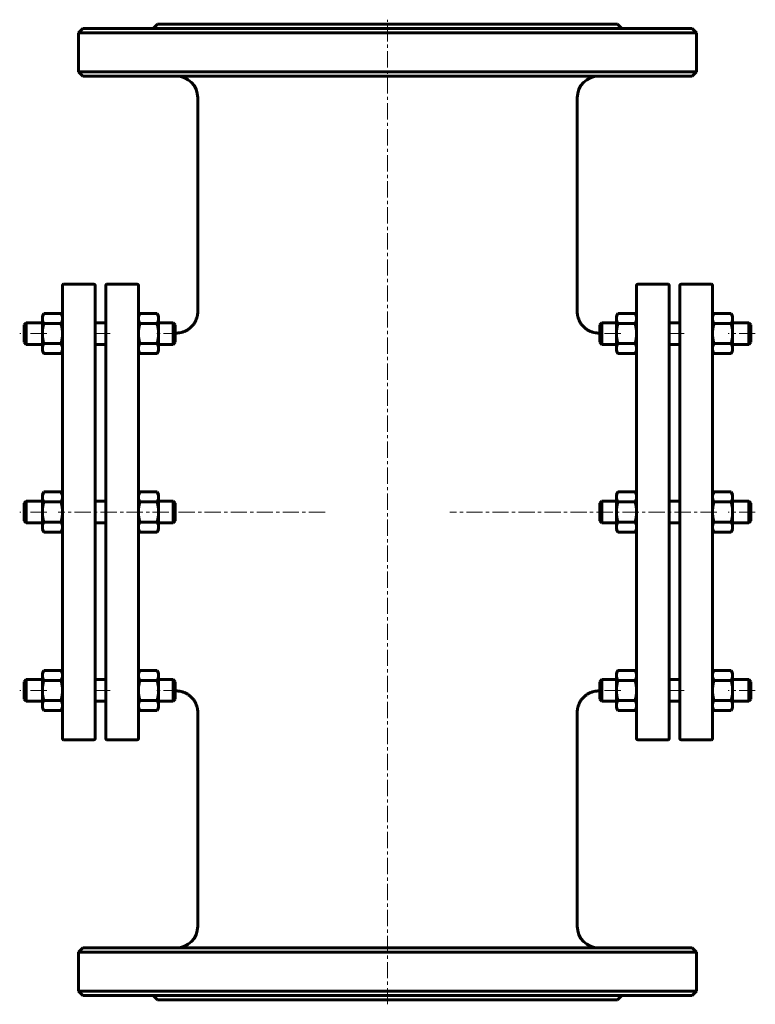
# Model space of a CAD drawing. Header units: millimetres. Extents: x 247 to 587, y -20 to 434.
import ezdxf

# ---------------------------------------------------------------- set-up
doc = ezdxf.new("R2010")
doc.units = ezdxf.units.MM
doc.linetypes.add('K5LT_AXLED', pattern=[12, 7.5, -1.5, 1.5, -1.5])
doc.linetypes.add('K5LT_BASIC', pattern=[0])
doc.layers.add('Системный слой (1)', color=7, linetype='Continuous', true_color=0x6c6c6c)

# ---------------------------------------------------------------- blocks, each defined once
blk = doc.blocks.new('U0')
at = {"layer": 'Системный слой (1)', "linetype": 'K5LT_BASIC', "lineweight": 60}
for p, q in [((257.96, 296.52), (257.89, 295.78)), ((258.2, 297.28), (257.96, 296.52)), ((258.6, 298.09), (258.2, 297.28)), ((258.6, 298.09), (258.6, 298.09))]:
    blk.add_line(p, q, dxfattribs=at)
blk = doc.blocks.new('U1')
at = {"layer": 'Системный слой (1)', "linetype": 'K5LT_BASIC', "lineweight": 60}
for p, q in [((266.88, 297.28), (266.47, 298.09)), ((266.47, 298.09), (266.47, 298.09)), ((267.11, 296.52), (266.88, 297.28)), ((267.19, 295.78), (267.11, 296.52))]:
    blk.add_line(p, q, dxfattribs=at)
blk = doc.blocks.new('U2')
at = {"layer": 'Системный слой (1)', "linetype": 'K5LT_BASIC', "lineweight": 60}
for p, q in [((257.96, 214.25), (257.89, 213.51)), ((258.2, 215), (257.96, 214.25)), ((258.6, 215.82), (258.2, 215)), ((258.6, 215.82), (258.6, 215.82))]:
    blk.add_line(p, q, dxfattribs=at)
blk = doc.blocks.new('U3')
at = {"layer": 'Системный слой (1)', "linetype": 'K5LT_BASIC', "lineweight": 60}
for p, q in [((266.88, 215), (266.47, 215.82)), ((266.47, 215.82), (266.47, 215.82)), ((267.11, 214.25), (266.88, 215)), ((267.19, 213.51), (267.11, 214.25))]:
    blk.add_line(p, q, dxfattribs=at)
blk = doc.blocks.new('U4')
at = {"layer": 'Системный слой (1)', "linetype": 'K5LT_BASIC', "lineweight": 60}
for p, q in [((302.26, 214.25), (302.19, 213.51)), ((302.5, 215), (302.26, 214.25)), ((302.9, 215.81), (302.5, 215)), ((302.9, 215.82), (302.9, 215.81))]:
    blk.add_line(p, q, dxfattribs=at)
blk = doc.blocks.new('U5')
at = {"layer": 'Системный слой (1)', "linetype": 'K5LT_BASIC', "lineweight": 60}
for p, q in [((310.78, 215.81), (310.77, 215.82)), ((311.18, 215), (310.78, 215.81)), ((311.41, 214.25), (311.18, 215)), ((311.49, 213.51), (311.41, 214.25))]:
    blk.add_line(p, q, dxfattribs=at)
blk = doc.blocks.new('U6')
at = {"layer": 'Системный слой (1)', "linetype": 'K5LT_BASIC', "lineweight": 60}
for p, q in [((302.26, 296.52), (302.19, 295.79)), ((302.5, 297.28), (302.26, 296.52)), ((302.9, 298.09), (302.5, 297.28)), ((302.9, 298.09), (302.9, 298.09))]:
    blk.add_line(p, q, dxfattribs=at)
blk = doc.blocks.new('U7')
at = {"layer": 'Системный слой (1)', "linetype": 'K5LT_BASIC', "lineweight": 60}
for p, q in [((310.78, 298.09), (310.77, 298.09)), ((311.18, 297.28), (310.78, 298.09)), ((311.41, 296.52), (311.18, 297.28)), ((311.49, 295.79), (311.41, 296.52))]:
    blk.add_line(p, q, dxfattribs=at)
blk = doc.blocks.new('U8')
at = {"layer": 'Системный слой (1)', "linetype": 'K5LT_BASIC', "lineweight": 60}
for p, q in [((567.01, 296.52), (566.94, 295.78)), ((567.25, 297.28), (567.01, 296.52)), ((567.65, 298.09), (567.25, 297.28)), ((567.65, 298.09), (567.65, 298.09))]:
    blk.add_line(p, q, dxfattribs=at)
blk = doc.blocks.new('U9')
at = {"layer": 'Системный слой (1)', "linetype": 'K5LT_BASIC', "lineweight": 60}
for p, q in [((575.93, 297.28), (575.52, 298.09)), ((575.52, 298.09), (575.52, 298.09)), ((576.16, 296.52), (575.93, 297.28)), ((576.24, 295.78), (576.16, 296.52))]:
    blk.add_line(p, q, dxfattribs=at)
blk = doc.blocks.new('U10')
at = {"layer": 'Системный слой (1)', "linetype": 'K5LT_BASIC', "lineweight": 60}
for p, q in [((567.01, 131.98), (566.94, 131.24)), ((567.25, 132.73), (567.01, 131.98)), ((567.65, 133.54), (567.25, 132.73)), ((567.65, 133.55), (567.65, 133.54))]:
    blk.add_line(p, q, dxfattribs=at)
blk = doc.blocks.new('U11')
at = {"layer": 'Системный слой (1)', "linetype": 'K5LT_BASIC', "lineweight": 60}
for p, q in [((575.52, 133.54), (575.52, 133.55)), ((575.93, 132.73), (575.52, 133.54)), ((576.16, 131.98), (575.93, 132.73)), ((576.24, 131.24), (576.16, 131.98))]:
    blk.add_line(p, q, dxfattribs=at)
blk = doc.blocks.new('U12')
at = {"layer": 'Системный слой (1)', "linetype": 'K5LT_BASIC', "lineweight": 60}
for p, q in [((257.96, 131.98), (257.89, 131.24)), ((258.2, 132.73), (257.96, 131.98)), ((258.6, 133.54), (258.2, 132.73)), ((258.6, 133.55), (258.6, 133.54))]:
    blk.add_line(p, q, dxfattribs=at)
blk = doc.blocks.new('U13')
at = {"layer": 'Системный слой (1)', "linetype": 'K5LT_BASIC', "lineweight": 60}
for p, q in [((266.47, 133.54), (266.47, 133.55)), ((266.88, 132.73), (266.47, 133.54)), ((267.11, 131.98), (266.88, 132.73)), ((267.19, 131.24), (267.11, 131.98))]:
    blk.add_line(p, q, dxfattribs=at)
blk = doc.blocks.new('U14')
at = {"layer": 'Системный слой (1)', "linetype": 'K5LT_BASIC', "lineweight": 60}
for p, q in [((567.01, 214.25), (566.94, 213.51)), ((567.25, 215), (567.01, 214.25)), ((567.65, 215.82), (567.25, 215)), ((567.65, 215.82), (567.65, 215.82))]:
    blk.add_line(p, q, dxfattribs=at)
blk = doc.blocks.new('U15')
at = {"layer": 'Системный слой (1)', "linetype": 'K5LT_BASIC', "lineweight": 60}
for p, q in [((575.93, 215), (575.52, 215.82)), ((575.52, 215.82), (575.52, 215.82)), ((576.16, 214.25), (575.93, 215)), ((576.24, 213.51), (576.16, 214.25))]:
    blk.add_line(p, q, dxfattribs=at)
blk = doc.blocks.new('U16')
at = {"layer": 'Системный слой (1)', "linetype": 'K5LT_BASIC', "lineweight": 60}
for p, q in [((310.78, 133.54), (310.77, 133.55)), ((311.18, 132.73), (310.78, 133.54)), ((311.41, 131.98), (311.18, 132.73)), ((311.49, 131.24), (311.41, 131.98))]:
    blk.add_line(p, q, dxfattribs=at)
blk = doc.blocks.new('U17')
at = {"layer": 'Системный слой (1)', "linetype": 'K5LT_BASIC', "lineweight": 60}
for p, q in [((302.26, 131.98), (302.19, 131.24)), ((302.5, 132.73), (302.26, 131.98)), ((302.9, 133.54), (302.5, 132.73)), ((302.9, 133.55), (302.9, 133.54))]:
    blk.add_line(p, q, dxfattribs=at)
blk = doc.blocks.new('U18')
at = {"layer": 'Системный слой (1)', "linetype": 'K5LT_BASIC', "lineweight": 60}
for p, q in [((329.56, 299.08), (329.56, 397.58)), ((329.56, 15.58), (329.56, 114.08))]:
    blk.add_line(p, q, dxfattribs=at)
blk = doc.blocks.new('U19')
at = {"layer": 'Системный слой (1)', "linetype": 'K5LT_BASIC', "lineweight": 60}
for p, q in [((504.56, 299.08), (504.56, 397.58)), ((504.56, 15.58), (504.56, 114.08))]:
    blk.add_line(p, q, dxfattribs=at)

msp = doc.modelspace()

# ---------------------------------------------------------------- linework, layer by layer
at = {"layer": 'Системный слой (1)', "linetype": 'K5LT_BASIC', "lineweight": 60}
for p, q in [((311.06, 431.58), (309.06, 429.58)), ((523.06, 431.58), (311.06, 431.58)), ((523.06, 431.58), (525.06, 429.58)), ((276.56, 429.58), (274.56, 427.58)), ((274.56, 409.58), (274.56, 427.58)), ((274.56, 427.58), (559.56, 427.58)), ((557.56, 429.58), (276.56, 429.58)), ((557.56, 429.58), (559.56, 427.58)), ((559.56, 409.58), (559.56, 427.58)), ((559.56, 409.58), (274.56, 409.58)), ((276.56, 407.58), (274.56, 409.58)), ((557.56, 407.58), (559.56, 409.58)), ((276.56, 407.58), (557.56, 407.58)), ((267.19, 102.08), (267.19, 311.08)), ((267.69, 311.58), (281.69, 311.58)), ((282.19, 311.08), (282.19, 102.08)), ((287.19, 102.08), (287.19, 311.08)), ((301.69, 311.58), (287.69, 311.58)), ((302.19, 311.08), (302.19, 102.08)), ((531.94, 311.08), (531.94, 102.08)), ((546.44, 311.58), (532.44, 311.58)), ((546.94, 102.08), (546.94, 311.08)), ((551.94, 311.08), (551.94, 102.08)), ((552.44, 311.58), (566.44, 311.58)), ((566.94, 102.08), (566.94, 311.08)), ((257.89, 296.85), (258.6, 298.09)), ((257.89, 295.78), (257.89, 296.85)), ((257.89, 288.86), (257.89, 295.78)), ((258.6, 298.09), (266.47, 298.09)), ((267.19, 296.85), (266.47, 298.09)), ((302.19, 296.85), (302.9, 298.09)), ((302.9, 298.09), (310.77, 298.09)), ((311.49, 296.85), (310.78, 298.09)), ((311.49, 296.85), (311.49, 295.79)), ((311.49, 295.79), (311.49, 288.86)), ((522.64, 296.85), (523.35, 298.09)), ((522.64, 295.78), (522.64, 296.85)), ((522.64, 288.85), (522.64, 295.78)), ((523.35, 298.09), (531.22, 298.09)), ((531.94, 296.85), (531.22, 298.09)), ((566.94, 296.85), (567.65, 298.09)), ((567.65, 298.09), (575.52, 298.09)), ((576.24, 296.85), (575.52, 298.09)), ((576.24, 296.85), (576.24, 295.78)), ((576.24, 295.78), (576.24, 288.86)), ((249.44, 292.85), (250.44, 293.85)), ((249.44, 284.85), (249.44, 292.85)), ((250.44, 293.85), (250.44, 283.85)), ((250.44, 293.85), (257.89, 293.85)), ((258.6, 293.48), (266.47, 293.48)), ((282.19, 293.85), (287.19, 293.85)), ((302.9, 293.48), (310.77, 293.48)), ((311.49, 293.85), (318.19, 293.85)), ((319.19, 292.85), (318.19, 293.85)), ((318.19, 283.85), (318.19, 293.85)), ((319.19, 292.85), (319.19, 284.85)), ((514.94, 292.85), (515.94, 293.85)), ((514.94, 292.85), (514.94, 284.85)), ((515.94, 283.85), (515.94, 293.85)), ((515.94, 293.85), (522.64, 293.85)), ((523.35, 293.47), (531.22, 293.47)), ((546.94, 293.85), (551.94, 293.85)), ((567.65, 293.48), (575.52, 293.48)), ((576.24, 293.85), (583.69, 293.85)), ((583.69, 293.85), (583.69, 283.85)), ((584.69, 292.85), (583.69, 293.85)), ((584.69, 284.85), (584.69, 292.85)), ((257.89, 281.93), (257.89, 288.86)), ((311.49, 288.86), (311.49, 281.93)), ((319.19, 289.08), (319.56, 289.08)), ((514.56, 289.08), (514.94, 289.08)), ((522.64, 281.93), (522.64, 288.85)), ((576.24, 288.86), (576.24, 281.93)), ((249.44, 284.85), (250.44, 283.85)), ((250.44, 283.85), (257.89, 283.85)), ((257.89, 280.85), (257.89, 281.93)), ((258.6, 284.24), (266.47, 284.24)), ((282.19, 283.85), (287.19, 283.85)), ((302.9, 284.24), (310.77, 284.24)), ((311.49, 283.85), (318.19, 283.85)), ((311.49, 281.93), (311.49, 280.85)), ((319.19, 284.85), (318.19, 283.85)), ((514.94, 284.85), (515.94, 283.85)), ((515.94, 283.85), (522.64, 283.85)), ((522.64, 280.85), (522.64, 281.93)), ((523.35, 284.23), (531.22, 284.23)), ((546.94, 283.85), (551.94, 283.85)), ((567.65, 284.24), (575.52, 284.24)), ((576.24, 283.85), (583.69, 283.85)), ((576.24, 281.93), (576.24, 280.85)), ((584.69, 284.85), (583.69, 283.85)), ((257.89, 280.85), (258.6, 279.62)), ((258.6, 279.62), (258.6, 279.62)), ((258.6, 279.62), (266.47, 279.62)), ((267.19, 280.85), (266.47, 279.62)), ((266.47, 279.62), (266.47, 279.62)), ((302.19, 280.85), (302.9, 279.62)), ((302.9, 279.62), (302.9, 279.62)), ((302.9, 279.62), (310.77, 279.62)), ((310.78, 279.62), (310.77, 279.62)), ((311.49, 280.85), (310.78, 279.62)), ((522.64, 280.85), (523.35, 279.62)), ((523.35, 279.62), (531.22, 279.62)), ((531.94, 280.85), (531.22, 279.62)), ((566.94, 280.85), (567.65, 279.62)), ((567.65, 279.62), (567.65, 279.62)), ((567.65, 279.62), (567.65, 279.62)), ((567.65, 279.62), (575.52, 279.62)), ((576.24, 280.85), (575.52, 279.62)), ((575.52, 279.62), (575.52, 279.62)), ((257.89, 214.58), (258.6, 215.82)), ((257.89, 213.51), (257.89, 214.58)), ((257.89, 206.59), (257.89, 213.51)), ((258.6, 215.82), (266.47, 215.82)), ((267.19, 214.58), (266.47, 215.82)), ((302.19, 214.58), (302.9, 215.81)), ((302.9, 215.82), (310.77, 215.82)), ((311.49, 214.58), (310.78, 215.81)), ((311.49, 214.58), (311.49, 213.51)), ((311.49, 213.51), (311.49, 206.59)), ((522.64, 214.58), (523.35, 215.82)), ((522.64, 213.51), (522.64, 214.58)), ((522.64, 206.58), (522.64, 213.51)), ((523.35, 215.82), (531.22, 215.82)), ((531.94, 214.58), (531.22, 215.82)), ((566.94, 214.58), (567.65, 215.82)), ((567.65, 215.82), (575.52, 215.82)), ((576.24, 214.58), (575.52, 215.82)), ((576.24, 214.58), (576.24, 213.51)), ((576.24, 213.51), (576.24, 206.58)), ((249.44, 210.58), (250.44, 211.58)), ((249.44, 202.58), (249.44, 210.58)), ((250.44, 211.58), (250.44, 201.58)), ((250.44, 211.58), (257.89, 211.58)), ((258.6, 211.2), (266.47, 211.2)), ((282.19, 211.58), (287.19, 211.58)), ((302.9, 211.21), (310.77, 211.21)), ((311.49, 211.58), (318.19, 211.58)), ((318.19, 201.58), (318.19, 211.58)), ((319.19, 210.58), (318.19, 211.58)), ((319.19, 210.58), (319.19, 202.58)), ((514.94, 210.58), (515.94, 211.58)), ((514.94, 210.58), (514.94, 202.58)), ((515.94, 211.58), (522.64, 211.58)), ((515.94, 201.58), (515.94, 211.58)), ((523.35, 211.2), (531.22, 211.2)), ((546.94, 211.58), (551.94, 211.58)), ((567.65, 211.2), (575.52, 211.2)), ((576.24, 211.58), (583.69, 211.58)), ((583.69, 211.58), (583.69, 201.58)), ((584.69, 210.58), (583.69, 211.58)), ((584.69, 202.58), (584.69, 210.58)), ((257.89, 199.66), (257.89, 206.59)), ((311.49, 206.59), (311.49, 199.66)), ((522.64, 199.65), (522.64, 206.58)), ((576.24, 206.58), (576.24, 199.65)), ((249.44, 202.58), (250.44, 201.58)), ((250.44, 201.58), (257.89, 201.58)), ((258.6, 201.97), (266.47, 201.97)), ((282.19, 201.58), (287.19, 201.58)), ((302.9, 201.97), (310.77, 201.97)), ((311.49, 201.58), (318.19, 201.58)), ((319.19, 202.58), (318.19, 201.58)), ((514.94, 202.58), (515.94, 201.58)), ((515.94, 201.58), (522.64, 201.58)), ((523.35, 201.96), (531.22, 201.96)), ((546.94, 201.58), (551.94, 201.58)), ((567.65, 201.97), (575.52, 201.97)), ((576.24, 201.58), (583.69, 201.58)), ((584.69, 202.58), (583.69, 201.58)), ((257.89, 198.58), (257.89, 199.66)), ((257.89, 198.58), (258.6, 197.35)), ((258.6, 197.34), (258.6, 197.35)), ((258.6, 197.34), (266.47, 197.34)), ((267.19, 198.58), (266.47, 197.35)), ((266.47, 197.35), (266.47, 197.34)), ((266.47, 197.35), (266.47, 197.35)), ((302.19, 198.58), (302.9, 197.35)), ((302.9, 197.34), (302.9, 197.35)), ((302.9, 197.34), (310.77, 197.34)), ((310.78, 197.35), (310.77, 197.34)), ((311.49, 198.58), (310.78, 197.35)), ((311.49, 199.66), (311.49, 198.58)), ((522.64, 198.58), (522.64, 199.65)), ((522.64, 198.58), (523.35, 197.34)), ((523.35, 197.34), (531.22, 197.34)), ((531.94, 198.58), (531.22, 197.34)), ((566.94, 198.58), (567.65, 197.35)), ((567.65, 197.34), (567.65, 197.35)), ((567.65, 197.34), (575.52, 197.34)), ((576.24, 198.58), (575.52, 197.35)), ((575.52, 197.35), (575.52, 197.35)), ((575.52, 197.35), (575.52, 197.34)), ((576.24, 199.65), (576.24, 198.58)), ((257.89, 132.31), (258.6, 133.54)), ((257.89, 131.24), (257.89, 132.31)), ((258.6, 133.55), (266.47, 133.55)), ((267.19, 132.31), (266.47, 133.54)), ((302.19, 132.31), (302.9, 133.54)), ((302.9, 133.55), (310.77, 133.55)), ((311.49, 132.31), (310.78, 133.54)), ((311.49, 132.31), (311.49, 131.24)), ((522.64, 132.31), (523.35, 133.55)), ((522.64, 131.24), (522.64, 132.31)), ((523.35, 133.55), (531.22, 133.55)), ((531.94, 132.31), (531.22, 133.55)), ((566.94, 132.31), (567.65, 133.54)), ((567.65, 133.55), (575.52, 133.55)), ((576.24, 132.31), (575.52, 133.54)), ((576.24, 132.31), (576.24, 131.24)), ((249.44, 128.31), (250.44, 129.31)), ((249.44, 120.31), (249.44, 128.31)), ((250.44, 129.31), (257.89, 129.31)), ((250.44, 129.31), (250.44, 119.31)), ((257.89, 124.31), (257.89, 131.24)), ((258.6, 128.93), (266.47, 128.93)), ((282.19, 129.31), (287.19, 129.31)), ((302.9, 128.93), (310.77, 128.93)), ((311.49, 131.24), (311.49, 124.32)), ((311.49, 129.31), (318.19, 129.31)), ((319.19, 128.31), (318.19, 129.31)), ((318.19, 119.31), (318.19, 129.31)), ((319.19, 128.31), (319.19, 120.31)), ((514.94, 128.31), (515.94, 129.31)), ((514.94, 128.31), (514.94, 120.31)), ((515.94, 129.31), (522.64, 129.31)), ((515.94, 119.31), (515.94, 129.31)), ((522.64, 124.31), (522.64, 131.24)), ((523.35, 128.93), (531.22, 128.93)), ((546.94, 129.31), (551.94, 129.31)), ((567.65, 128.93), (575.52, 128.93)), ((576.24, 131.24), (576.24, 124.31)), ((576.24, 129.31), (583.69, 129.31)), ((584.69, 128.31), (583.69, 129.31)), ((583.69, 129.31), (583.69, 119.31)), ((584.69, 120.31), (584.69, 128.31)), ((257.89, 117.38), (257.89, 124.31)), ((311.49, 124.32), (311.49, 117.38)), ((319.19, 124.08), (319.56, 124.08)), ((514.56, 124.08), (514.94, 124.08)), ((522.64, 117.38), (522.64, 124.31)), ((576.24, 124.31), (576.24, 117.38)), ((249.44, 120.31), (250.44, 119.31)), ((250.44, 119.31), (257.89, 119.31)), ((258.6, 119.69), (266.47, 119.69)), ((282.19, 119.31), (287.19, 119.31)), ((302.9, 119.7), (310.77, 119.7)), ((311.49, 119.31), (318.19, 119.31)), ((319.19, 120.31), (318.19, 119.31)), ((514.94, 120.31), (515.94, 119.31)), ((515.94, 119.31), (522.64, 119.31)), ((523.35, 119.69), (531.22, 119.69)), ((546.94, 119.31), (551.94, 119.31)), ((567.65, 119.69), (575.52, 119.69)), ((576.24, 119.31), (583.69, 119.31)), ((584.69, 120.31), (583.69, 119.31)), ((257.89, 116.31), (257.89, 117.38)), ((257.89, 116.31), (258.6, 115.07)), ((258.6, 115.07), (258.6, 115.07)), ((258.6, 115.07), (266.47, 115.07)), ((267.19, 116.31), (266.47, 115.07)), ((266.47, 115.07), (266.47, 115.07)), ((302.19, 116.31), (302.9, 115.08)), ((302.9, 115.07), (302.9, 115.08)), ((302.9, 115.07), (310.77, 115.07)), ((310.78, 115.08), (310.77, 115.07)), ((311.49, 116.31), (310.78, 115.08)), ((311.49, 117.38), (311.49, 116.31)), ((522.64, 116.31), (522.64, 117.38)), ((522.64, 116.31), (523.35, 115.07)), ((523.35, 115.07), (531.22, 115.07)), ((531.94, 116.31), (531.22, 115.07)), ((566.94, 116.31), (567.65, 115.07)), ((567.65, 115.07), (575.52, 115.07)), ((567.65, 115.07), (567.65, 115.07)), ((576.24, 116.31), (575.52, 115.07)), ((575.52, 115.07), (575.52, 115.07)), ((576.24, 117.38), (576.24, 116.31)), ((267.69, 101.58), (281.69, 101.58)), ((301.69, 101.58), (287.69, 101.58)), ((546.44, 101.58), (532.44, 101.58)), ((552.44, 101.58), (566.44, 101.58)), ((276.56, 5.58), (274.56, 3.58)), ((557.56, 5.58), (276.56, 5.58)), ((557.56, 5.58), (559.56, 3.58)), ((274.56, 3.58), (559.56, 3.58)), ((274.56, -14.42), (274.56, 3.58)), ((559.56, -14.42), (559.56, 3.58)), ((559.56, -14.42), (274.56, -14.42)), ((276.56, -16.42), (274.56, -14.42)), ((276.56, -16.42), (557.56, -16.42)), ((311.06, -18.42), (309.06, -16.42)), ((523.06, -18.42), (525.06, -16.42)), ((557.56, -16.42), (559.56, -14.42)), ((311.06, -18.42), (523.06, -18.42))]:
    msp.add_line(p, q, dxfattribs=at)
at = {"layer": 'Системный слой (1)', "linetype": 'K5LT_AXLED', "lineweight": 18}
for p, q in [((417.06, -20.42), (417.06, 433.58)), ((259.89, 288.85), (247.44, 288.85)), ((289.19, 288.85), (280.19, 288.85)), ((321.19, 288.85), (309.49, 288.85)), ((524.64, 288.85), (512.94, 288.85)), ((553.94, 288.85), (544.94, 288.85)), ((586.69, 288.85), (574.24, 288.85)), ((259.89, 206.58), (247.44, 206.58)), ((388.24, 206.58), (265.19, 206.58)), ((568.94, 206.58), (445.88, 206.58)), ((586.69, 206.58), (574.24, 206.58)), ((259.89, 124.31), (247.44, 124.31)), ((289.19, 124.31), (280.19, 124.31)), ((321.19, 124.31), (309.49, 124.31)), ((524.64, 124.31), (512.94, 124.31)), ((553.94, 124.31), (544.94, 124.31)), ((586.69, 124.31), (574.24, 124.31))]:
    msp.add_line(p, q, dxfattribs=at)
at = {"layer": 'Системный слой (1)', "linetype": 'K5LT_BASIC', "lineweight": 60}
for centre, radius, start, end in [((319.56, 397.58), 10, 0, 90), ((514.56, 397.58), 10, 90, 180), ((267.69, 311.08), 0.5, 90, 180), ((281.69, 311.08), 0.5, 0, 90), ((287.69, 311.08), 0.5, 90, 180), ((301.69, 311.08), 0.5, 0, 90), ((532.44, 311.08), 0.5, 90, 180), ((546.44, 311.08), 0.5, 0, 90), ((552.44, 311.08), 0.5, 90, 180), ((566.44, 311.08), 0.5, 0, 90), ((267.69, 102.08), 0.5, 180, 270), ((281.69, 102.08), 0.5, 270, 0), ((287.69, 102.08), 0.5, 180, 270), ((301.69, 102.08), 0.5, 270, 0), ((532.44, 102.08), 0.5, 180, 270), ((546.44, 102.08), 0.5, 270, 0), ((552.44, 102.08), 0.5, 180, 270), ((566.44, 102.08), 0.5, 270, 0), ((319.56, 15.58), 10, 270, 0), ((514.56, 15.58), 10, 180, 270)]:
    msp.add_arc(centre, radius, start, end, dxfattribs=at)
for points in [[(257.89, 295.78), (257.89, 294.71), (258.6, 293.48)], [(266.47, 293.48), (267.19, 294.71), (267.19, 295.78)], [(302.19, 295.79), (302.19, 294.72), (302.9, 293.48)], [(310.77, 293.48), (311.49, 294.72), (311.49, 295.79)], [(523.35, 298.09), (522.64, 296.85), (522.64, 295.78)], [(522.64, 295.78), (522.64, 294.71), (523.35, 293.47)], [(531.94, 295.78), (531.94, 296.85), (531.22, 298.09)], [(531.22, 293.47), (531.94, 294.71), (531.94, 295.78)], [(566.94, 295.78), (566.94, 294.71), (567.65, 293.48)], [(575.52, 293.48), (576.24, 294.71), (576.24, 295.78)], [(258.6, 293.48), (257.89, 291), (257.89, 288.86)], [(267.19, 288.86), (267.19, 291), (266.47, 293.48)], [(302.9, 293.48), (302.19, 291), (302.19, 288.86)], [(311.49, 288.86), (311.49, 291), (310.77, 293.48)], [(523.35, 293.47), (522.64, 291), (522.64, 288.85)], [(531.94, 288.85), (531.94, 291), (531.22, 293.47)], [(567.65, 293.48), (566.94, 291), (566.94, 288.86)], [(576.24, 288.86), (576.24, 291), (575.52, 293.48)], [(257.89, 288.86), (257.89, 286.71), (258.6, 284.24)], [(266.47, 284.24), (267.19, 286.71), (267.19, 288.86)], [(302.19, 288.86), (302.19, 286.72), (302.9, 284.24)], [(310.77, 284.24), (311.49, 286.72), (311.49, 288.86)], [(522.64, 288.85), (522.64, 286.71), (523.35, 284.23)], [(531.22, 284.23), (531.94, 286.71), (531.94, 288.85)], [(566.94, 288.86), (566.94, 286.71), (567.65, 284.24)], [(575.52, 284.24), (576.24, 286.71), (576.24, 288.86)], [(258.6, 284.24), (257.89, 283), (257.89, 281.93)], [(257.89, 281.93), (257.89, 280.85), (258.6, 279.62)], [(267.19, 281.93), (267.19, 283), (266.47, 284.24)], [(266.47, 279.62), (267.19, 280.85), (267.19, 281.93)], [(302.9, 284.24), (302.19, 283), (302.19, 281.93)], [(302.19, 281.93), (302.19, 280.86), (302.9, 279.62)], [(311.49, 281.93), (311.49, 283), (310.77, 284.24)], [(310.77, 279.62), (311.49, 280.86), (311.49, 281.93)], [(523.35, 284.23), (522.64, 283), (522.64, 281.93)], [(522.64, 281.93), (522.64, 280.85), (523.35, 279.62)], [(531.94, 281.93), (531.94, 283), (531.22, 284.23)], [(531.22, 279.62), (531.94, 280.85), (531.94, 281.93)], [(567.65, 284.24), (566.94, 283), (566.94, 281.93)], [(566.94, 281.93), (566.94, 280.85), (567.65, 279.62)], [(576.24, 281.93), (576.24, 283), (575.52, 284.24)], [(575.52, 279.62), (576.24, 280.85), (576.24, 281.93)], [(257.89, 213.51), (257.89, 212.44), (258.6, 211.2)], [(266.47, 211.2), (267.19, 212.44), (267.19, 213.51)], [(302.19, 213.51), (302.19, 212.44), (302.9, 211.21)], [(310.77, 211.21), (311.49, 212.44), (311.49, 213.51)], [(523.35, 215.82), (522.64, 214.58), (522.64, 213.51)], [(522.64, 213.51), (522.64, 212.44), (523.35, 211.2)], [(531.94, 213.51), (531.94, 214.58), (531.22, 215.82)], [(531.22, 211.2), (531.94, 212.44), (531.94, 213.51)], [(566.94, 213.51), (566.94, 212.44), (567.65, 211.2)], [(575.52, 211.2), (576.24, 212.44), (576.24, 213.51)], [(258.6, 211.2), (257.89, 208.73), (257.89, 206.59)], [(267.19, 206.59), (267.19, 208.73), (266.47, 211.2)], [(302.9, 211.21), (302.19, 208.73), (302.19, 206.59)], [(311.49, 206.59), (311.49, 208.73), (310.77, 211.21)], [(523.35, 211.2), (522.64, 208.72), (522.64, 206.58)], [(531.94, 206.58), (531.94, 208.72), (531.22, 211.2)], [(567.65, 211.2), (566.94, 208.73), (566.94, 206.58)], [(576.24, 206.58), (576.24, 208.73), (575.52, 211.2)], [(257.89, 206.59), (257.89, 204.44), (258.6, 201.97)], [(266.47, 201.97), (267.19, 204.44), (267.19, 206.59)], [(302.19, 206.59), (302.19, 204.44), (302.9, 201.97)], [(310.77, 201.97), (311.49, 204.44), (311.49, 206.59)], [(522.64, 206.58), (522.64, 204.44), (523.35, 201.96)], [(531.22, 201.96), (531.94, 204.44), (531.94, 206.58)], [(566.94, 206.58), (566.94, 204.44), (567.65, 201.97)], [(575.52, 201.97), (576.24, 204.44), (576.24, 206.58)], [(258.6, 201.97), (257.89, 200.73), (257.89, 199.66)], [(267.19, 199.66), (267.19, 200.73), (266.47, 201.97)], [(302.9, 201.97), (302.19, 200.73), (302.19, 199.66)], [(311.49, 199.66), (311.49, 200.73), (310.77, 201.97)], [(523.35, 201.96), (522.64, 200.72), (522.64, 199.65)], [(531.94, 199.65), (531.94, 200.72), (531.22, 201.96)], [(567.65, 201.97), (566.94, 200.73), (566.94, 199.65)], [(576.24, 199.65), (576.24, 200.73), (575.52, 201.97)], [(257.89, 199.66), (257.89, 198.58), (258.6, 197.34)], [(266.47, 197.34), (267.19, 198.58), (267.19, 199.66)], [(302.19, 199.66), (302.19, 198.58), (302.9, 197.34)], [(310.77, 197.34), (311.49, 198.58), (311.49, 199.66)], [(522.64, 199.65), (522.64, 198.58), (523.35, 197.34)], [(531.22, 197.34), (531.94, 198.58), (531.94, 199.65)], [(566.94, 199.65), (566.94, 198.58), (567.65, 197.34)], [(575.52, 197.34), (576.24, 198.58), (576.24, 199.65)], [(523.35, 133.55), (522.64, 132.31), (522.64, 131.24)], [(531.94, 131.24), (531.94, 132.31), (531.22, 133.55)], [(257.89, 131.24), (257.89, 130.17), (258.6, 128.93)], [(258.6, 128.93), (257.89, 126.46), (257.89, 124.31)], [(266.47, 128.93), (267.19, 130.17), (267.19, 131.24)], [(267.19, 124.31), (267.19, 126.46), (266.47, 128.93)], [(302.19, 131.24), (302.19, 130.17), (302.9, 128.93)], [(302.9, 128.93), (302.19, 126.46), (302.19, 124.32)], [(310.77, 128.93), (311.49, 130.17), (311.49, 131.24)], [(311.49, 124.32), (311.49, 126.46), (310.77, 128.93)], [(522.64, 131.24), (522.64, 130.17), (523.35, 128.93)], [(523.35, 128.93), (522.64, 126.45), (522.64, 124.31)], [(531.22, 128.93), (531.94, 130.17), (531.94, 131.24)], [(531.94, 124.31), (531.94, 126.45), (531.22, 128.93)], [(566.94, 131.24), (566.94, 130.17), (567.65, 128.93)], [(567.65, 128.93), (566.94, 126.46), (566.94, 124.31)], [(575.52, 128.93), (576.24, 130.17), (576.24, 131.24)], [(576.24, 124.31), (576.24, 126.46), (575.52, 128.93)], [(257.89, 124.31), (257.89, 122.17), (258.6, 119.69)], [(266.47, 119.69), (267.19, 122.17), (267.19, 124.31)], [(302.19, 124.32), (302.19, 122.17), (302.9, 119.7)], [(310.77, 119.7), (311.49, 122.17), (311.49, 124.32)], [(522.64, 124.31), (522.64, 122.17), (523.35, 119.69)], [(531.22, 119.69), (531.94, 122.17), (531.94, 124.31)], [(566.94, 124.31), (566.94, 122.17), (567.65, 119.69)], [(575.52, 119.69), (576.24, 122.17), (576.24, 124.31)], [(258.6, 119.69), (257.89, 118.46), (257.89, 117.38)], [(267.19, 117.38), (267.19, 118.46), (266.47, 119.69)], [(302.9, 119.7), (302.19, 118.46), (302.19, 117.38)], [(311.49, 117.38), (311.49, 118.46), (310.77, 119.7)], [(523.35, 119.69), (522.64, 118.45), (522.64, 117.38)], [(531.94, 117.38), (531.94, 118.45), (531.22, 119.69)], [(567.65, 119.69), (566.94, 118.46), (566.94, 117.38)], [(576.24, 117.38), (576.24, 118.46), (575.52, 119.69)], [(257.89, 117.38), (257.89, 116.31), (258.6, 115.07)], [(266.47, 115.07), (267.19, 116.31), (267.19, 117.38)], [(302.19, 117.38), (302.19, 116.31), (302.9, 115.07)], [(310.77, 115.07), (311.49, 116.31), (311.49, 117.38)], [(522.64, 117.38), (522.64, 116.31), (523.35, 115.07)], [(531.22, 115.07), (531.94, 116.31), (531.94, 117.38)], [(566.94, 117.38), (566.94, 116.31), (567.65, 115.07)], [(575.52, 115.07), (576.24, 116.31), (576.24, 117.38)]]:
    msp.add_rational_spline(points, [1, 1.0379548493, 1], degree=2, dxfattribs=at)
for points, knots in [([(329.56, 299.08), (329.56, 299.08), (329.56, 299.08), (329.56, 299.07), (329.56, 299.07), (329.56, 299.06), (329.56, 299.06), (329.56, 299.04), (329.56, 299.03), (329.56, 299.01), (329.56, 298.99), (329.56, 298.93), (329.56, 298.9), (329.56, 298.79), (329.56, 298.71), (329.55, 298.5), (329.54, 298.35), (329.5, 297.92), (329.46, 297.64), (329.34, 296.93), (329.23, 296.51), (328.97, 295.67), (328.81, 295.27), (328.45, 294.48), (328.24, 294.1), (327.8, 293.4), (327.57, 293.08), (327.04, 292.43), (326.74, 292.11), (326.11, 291.51), (325.78, 291.24), (325.09, 290.74), (324.74, 290.52), (323.98, 290.1), (323.57, 289.92), (322.74, 289.59), (322.31, 289.46), (321.44, 289.25), (320.99, 289.18), (320.22, 289.1), (319.89, 289.08), (319.56, 289.08)], [0, 0, 0, 0, 0.006831, 0.006831, 0.017761, 0.017761, 0.038254, 0.038254, 0.077873, 0.077873, 0.155747, 0.155747, 0.310128, 0.310128, 0.616156, 0.616156, 1.22275, 1.22275, 2.425006, 2.425006, 4.256998, 4.256998, 6.090334, 6.090334, 7.897223, 7.897223, 9.574954, 9.574954, 11.412797, 11.412797, 13.219766, 13.219766, 14.97166, 14.97166, 16.843795, 16.843795, 18.736597, 18.736597, 20.614696, 20.614696, 21.998846, 21.998846, 21.998846, 21.998846]), ([(504.56, 299.08), (504.56, 299.08), (504.56, 299.08), (504.56, 299.07), (504.56, 299.07), (504.56, 299.06), (504.56, 299.06), (504.56, 299.04), (504.56, 299.03), (504.56, 299.01), (504.56, 298.99), (504.56, 298.93), (504.56, 298.9), (504.57, 298.79), (504.57, 298.71), (504.58, 298.5), (504.59, 298.35), (504.62, 297.92), (504.66, 297.64), (504.79, 296.93), (504.89, 296.51), (505.15, 295.67), (505.31, 295.27), (505.67, 294.48), (505.88, 294.1), (506.33, 293.4), (506.56, 293.08), (507.09, 292.43), (507.38, 292.11), (508.02, 291.51), (508.35, 291.24), (509.03, 290.74), (509.39, 290.52), (510.14, 290.1), (510.55, 289.92), (511.39, 289.59), (511.82, 289.46), (512.69, 289.25), (513.13, 289.18), (513.9, 289.1), (514.23, 289.08), (514.56, 289.08)], [0, 0, 0, 0, 0.006831, 0.006831, 0.017761, 0.017761, 0.038254, 0.038254, 0.077873, 0.077873, 0.155747, 0.155747, 0.310128, 0.310128, 0.616156, 0.616156, 1.22275, 1.22275, 2.425006, 2.425006, 4.256998, 4.256998, 6.090334, 6.090334, 7.897223, 7.897223, 9.574954, 9.574954, 11.412798, 11.412798, 13.219766, 13.219766, 14.97166, 14.97166, 16.843795, 16.843795, 18.736597, 18.736597, 20.614696, 20.614696, 21.998846, 21.998846, 21.998846, 21.998846]), ([(329.56, 114.08), (329.56, 114.08), (329.56, 114.09), (329.56, 114.09), (329.56, 114.09), (329.56, 114.1), (329.56, 114.1), (329.56, 114.12), (329.56, 114.13), (329.56, 114.16), (329.56, 114.18), (329.56, 114.23), (329.56, 114.27), (329.56, 114.38), (329.56, 114.45), (329.55, 114.67), (329.54, 114.81), (329.5, 115.24), (329.46, 115.52), (329.34, 116.23), (329.23, 116.66), (328.97, 117.49), (328.81, 117.9), (328.45, 118.68), (328.24, 119.06), (327.8, 119.76), (327.57, 120.08), (327.04, 120.73), (326.74, 121.05), (326.11, 121.65), (325.78, 121.92), (325.09, 122.42), (324.74, 122.64), (323.98, 123.06), (323.58, 123.24), (322.74, 123.57), (322.31, 123.7), (321.44, 123.91), (321, 123.99), (320.23, 124.06), (319.89, 124.08), (319.56, 124.08)], [0, 0, 0, 0, 0.006831, 0.006831, 0.01776, 0.01776, 0.038253, 0.038253, 0.077872, 0.077872, 0.155743, 0.155743, 0.310121, 0.310121, 0.616143, 0.616143, 1.222723, 1.222723, 2.424954, 2.424954, 4.25576, 4.25576, 6.088218, 6.088218, 7.89525, 7.89525, 9.571073, 9.571073, 11.409136, 11.409136, 13.216396, 13.216396, 14.96742, 14.96742, 16.838184, 16.838184, 18.729222, 18.729222, 20.605261, 20.605261, 21.998846, 21.998846, 21.998846, 21.998846]), ([(504.56, 114.08), (504.56, 114.08), (504.56, 114.09), (504.56, 114.09), (504.56, 114.09), (504.56, 114.1), (504.56, 114.1), (504.56, 114.12), (504.56, 114.13), (504.56, 114.16), (504.56, 114.18), (504.56, 114.23), (504.56, 114.27), (504.57, 114.38), (504.57, 114.45), (504.58, 114.67), (504.59, 114.81), (504.63, 115.24), (504.66, 115.52), (504.79, 116.23), (504.89, 116.66), (505.15, 117.49), (505.31, 117.9), (505.68, 118.68), (505.88, 119.06), (506.32, 119.76), (506.56, 120.08), (507.09, 120.73), (507.38, 121.05), (508.01, 121.65), (508.35, 121.92), (509.03, 122.42), (509.39, 122.64), (510.14, 123.06), (510.55, 123.24), (511.38, 123.57), (511.81, 123.7), (512.68, 123.91), (513.13, 123.99), (513.9, 124.06), (514.23, 124.08), (514.56, 124.08)], [0, 0, 0, 0, 0.006831, 0.006831, 0.01776, 0.01776, 0.038253, 0.038253, 0.077872, 0.077872, 0.155743, 0.155743, 0.310121, 0.310121, 0.616143, 0.616143, 1.222723, 1.222723, 2.424954, 2.424954, 4.25576, 4.25576, 6.088218, 6.088218, 7.89525, 7.89525, 9.571073, 9.571073, 11.409136, 11.409136, 13.216396, 13.216396, 14.96742, 14.96742, 16.838184, 16.838184, 18.729222, 18.729222, 20.605261, 20.605261, 21.998846, 21.998846, 21.998846, 21.998846])]:
    msp.add_open_spline(points, degree=3, knots=knots, dxfattribs=at)

# ---------------------------------------------------------------- block references
at = {"layer": 'Системный слой (1)'}
for name in ['U18', 'U19', 'U0', 'U1', 'U6', 'U7', 'U8', 'U9', 'U2', 'U3', 'U4', 'U5', 'U14', 'U15', 'U12', 'U13', 'U17', 'U16', 'U10', 'U11']:
    msp.add_blockref(name, (0, 0), dxfattribs=at)

doc.saveas('drawing.dxf')
